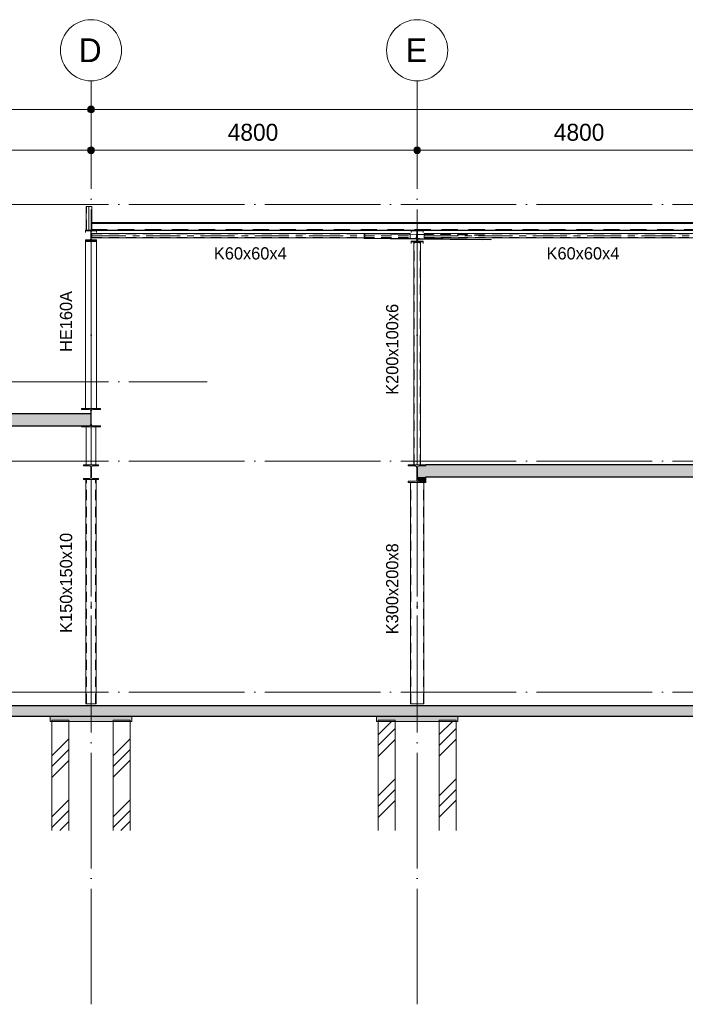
# Model space of a CAD drawing. Header units: millimetres. Extents: x -1359 to 538036, y -4592 to 9900.
# Tile 2 of 43: x 18350 to 28147, y -4592 to 9900. Entities that reach past the tile are written whole.
import ezdxf

# ---------------------------------------------------------------- set-up
doc = ezdxf.new("R2010")
doc.units = ezdxf.units.MM
for name, pattern in [('Overhead', [396.875, 238.125, -158.75]), ('WSP_hartlijn', [800, 500, -100, 100, -100]), ('WSP_hhidden', [250, 150, -100]), ('WSP_stramienlijn', [2000, 1700, -150, 0, -150])]:
    doc.linetypes.add(name, pattern=pattern)
for name, color, linetype, lineweight in [('00_algemeen - 0_18mm', 1, 'Continuous', 13), ('00_algemeen - hartlijn', 7, 'WSP_hartlijn', 13), ('00_algemeen - hhidden - 0_13mm', 7, 'WSP_hhidden', 13), ('00_algemeen - overhead', 7, 'Overhead', 13), ('00_maatvoering', 8, 'Continuous', 13), ('00_maatvoering-100', 8, 'Continuous', 13), ('07_stramien', 4, 'Continuous', 13), ('07_stramien - levels', 7, 'Continuous', 13), ('16_funderingsconstructies', 2, 'Continuous', 18), ('17_paalfunderingen - prefab', 2, 'Continuous', 18), ('23_vloeren', 2, 'Continuous', 18), ('23_vloeren - hatch', 1, 'Continuous', 18), ('23_vloeren -cut-', 3, 'Continuous', 25), ('28_hoofddraagconstructies - kolommen en liggers', 1, 'Continuous', 13), ('28_hoofddraagconstructies - kolommen en liggers - staal', 1, 'Continuous', 13), ('28_hoofddraagconstructies - kolommen en liggers - staal -cut-', 2, 'Continuous', 13), ('28_hoofddraagconstructies - tags', 7, 'Continuous', 18)]:
    doc.layers.add(name, color=color, linetype=linetype, lineweight=lineweight)
doc.layers.add('16_funderingsconstructies - voeten en balken', color=2, linetype='Continuous')
doc.styles.add('Revittext', font='txt', dxfattribs={"height": 250})
doc.styles.add('Revittext_1', font='txt', dxfattribs={"height": 180})
doc.styles.add('Revittext_2', font='txt', dxfattribs={"height": 350})
doc.dimstyles.new('WSP_25_-_transparant', dxfattribs={"dimscale": 304.8, "dimtxt": 252.223969, "dimasz": 1.312336, "dimexe": 0.656168, "dimexo": 0.0625, "dimgap": 0.213255, "dimtad": 1, "dimdec": 0, "dimzin": 0, "dimdsep": 46, "dimtxsty": 'Revittext', "dimblk1": 'DOTSMALL', "dimblk2": 'DOTSMALL', "dimsah": 1, "dimcen": 0.09, "dimdle": 0.656168, "dimazin": 0, "dimtfac": 1, "dimtdec": 4, "dimtix": 1, "dimtmove": 0, "dimatfit": 3, "dimfxl": 0.656168, "dimfxlon": 1, "dimtvp": 1, "dimtolj": 1, "dimtzin": 0, "dimarcsym": 2})
pattern_1 = [(45, (9142.7, 0), (-449.013, 449.013), []), (45, (9301.45, 0), (0, 898.026), []), (45, (8983.95, 0), (0, 898.026), [])]

# ---------------------------------------------------------------- blocks, each defined once
blk = doc.blocks.new('28_WSP_SC_staal - RHS v18-0 - RHSH 300x200x8 - S275-1336330-as 2')
at = {"layer": '00_algemeen - hartlijn'}
blk.add_line((33800, -170), (33800, 3090), dxfattribs=at)
at = {"layer": '00_algemeen - hhidden - 0_13mm'}
for p, q in [((33708, -170), (33708, 3090)), ((33892, -170), (33892, 3090))]:
    blk.add_line(p, q, dxfattribs=at)
blk = doc.blocks.new('28_WSP_SC_staal - RHS v18-0 - SHSH 150x150x10 - S275-1181202-as 2')
at = {"layer": '00_algemeen - hartlijn'}
blk.add_line((19400, -170), (19400, 3130), dxfattribs=at)
at = {"layer": '00_algemeen - hhidden - 0_13mm'}
for p, q in [((19335, -170), (19335, 3130)), ((19465, -170), (19465, 3130))]:
    blk.add_line(p, q, dxfattribs=at)
blk = doc.blocks.new('28_WSP_SC_staal - RHS v18-0 - RHSH 200x100x6 - S275-1336391-as 2')
at = {"layer": '00_algemeen - hartlijn'}
blk.add_line((29000, 3350), (29000, 6618), dxfattribs=at)
at = {"layer": '00_algemeen - hhidden - 0_13mm'}
for p, q in [((28956, 3350), (28956, 6618)), ((29044, 3350), (29044, 6618))]:
    blk.add_line(p, q, dxfattribs=at)
blk = doc.blocks.new('28_WSP_SC_staal - HE v21-0 - HE140A - S235-1337789-as 2')
at = {"layer": '00_algemeen - hartlijn'}
blk.add_line((19400, 3350), (19400, 3907), dxfattribs=at)
blk = doc.blocks.new('28_WSP_SC_staal - HE v21-0 - HE160A - S235-1384853-as 2')
at = {"layer": '00_algemeen - hartlijn'}
blk.add_line((19400, 4177), (19400, 6637), dxfattribs=at)
blk = doc.blocks.new('Floors 4 - Floors 4-1342340-as 2')
at = {"layer": '23_vloeren - hatch', "linetype": 'WSP_hhidden', "lineweight": 13}
blk.add_hatch(color=256, dxfattribs=at).paths.add_polyline_path([(24229, 3107), (24330, 3107), (24330, 3170), (24205, 3170), (24205, 3131), (24208, 3119), (24217, 3111)])
at = {"layer": '23_vloeren -cut-'}
for p, q in [((24205, 3170), (24205, 3131)), ((24229, 3107), (24330, 3107)), ((24330, 3107), (24330, 3170))]:
    blk.add_line(p, q, dxfattribs=at)
blk.add_arc((24229, 3131), 24, 180, 270, dxfattribs=at)
blk = doc.blocks.new('17_WSP_FD_prefab - fundatiepaal v18-0 - 250x250-V5-as 2')
at = {"layer": '16_funderingsconstructies', "lineweight": 13}
h = blk.add_hatch(dxfattribs=at)
h.set_pattern_fill('FP_1', color=50, style=0, pattern_type=2)
h.set_pattern_definition(pattern_1)
h.paths.add_polyline_path([(24775, -2033), (24775, -430), (24525, -430), (24525, -2033)])
at = {"layer": '16_funderingsconstructies', "color": 135, "lineweight": 13}
for p, q in [((24525, -430), (24525, -410)), ((24775, -410), (24525, -410)), ((24775, -410), (24775, -430))]:
    blk.add_line(p, q, dxfattribs=at)
at = {"layer": '17_paalfunderingen - prefab', "color": 55}
for p, q in [((24525, -2033), (24525, -430)), ((24775, -430), (24775, -2033))]:
    blk.add_line(p, q, dxfattribs=at)
blk = doc.blocks.new('17_WSP_FD_prefab - fundatiepaal v18-0 - 250x250-V6-as 2')
at = {"layer": '16_funderingsconstructies', "lineweight": 13}
h = blk.add_hatch(dxfattribs=at)
h.set_pattern_fill('FP_1', color=50, style=0, pattern_type=2)
h.set_pattern_definition(pattern_1)
h.paths.add_polyline_path([(23875, -2033), (23875, -430), (23625, -430), (23625, -2033)])
at = {"layer": '16_funderingsconstructies', "color": 135, "lineweight": 13}
for p, q in [((23625, -430), (23625, -410)), ((23875, -410), (23625, -410)), ((23875, -410), (23875, -430))]:
    blk.add_line(p, q, dxfattribs=at)
at = {"layer": '17_paalfunderingen - prefab', "color": 55}
for p, q in [((23625, -2033), (23625, -430)), ((23875, -430), (23875, -2033))]:
    blk.add_line(p, q, dxfattribs=at)
blk = doc.blocks.new('17_WSP_FD_prefab - fundatiepaal v18-0 - 250x250-V7-as 2')
at = {"layer": '16_funderingsconstructies', "lineweight": 13}
h = blk.add_hatch(dxfattribs=at)
h.set_pattern_fill('FP_1', color=50, style=0, pattern_type=2)
h.set_pattern_definition(pattern_1)
h.paths.add_polyline_path([(19725, -2033), (19975, -2033), (19975, -430), (19725, -430), (19725, -513)])
at = {"layer": '16_funderingsconstructies', "color": 135, "lineweight": 13}
for p, q in [((19725, -430), (19725, -410)), ((19975, -410), (19725, -410)), ((19975, -410), (19975, -430))]:
    blk.add_line(p, q, dxfattribs=at)
at = {"layer": '17_paalfunderingen - prefab', "color": 55}
for p, q in [((19725, -2033), (19725, -430)), ((19975, -430), (19975, -2033))]:
    blk.add_line(p, q, dxfattribs=at)
blk = doc.blocks.new('17_WSP_FD_prefab - fundatiepaal v18-0 - 250x250-V8-as 2')
at = {"layer": '16_funderingsconstructies', "lineweight": 13}
h = blk.add_hatch(dxfattribs=at)
h.set_pattern_fill('FP_1', color=50, style=0, pattern_type=2)
h.set_pattern_definition(pattern_1)
h.paths.add_polyline_path([(19075, -2033), (19075, -430), (18825, -430), (18825, -2033)])
at = {"layer": '16_funderingsconstructies', "color": 135, "lineweight": 13}
for p, q in [((18825, -430), (18825, -410)), ((19075, -410), (18825, -410)), ((19075, -410), (19075, -430))]:
    blk.add_line(p, q, dxfattribs=at)
at = {"layer": '17_paalfunderingen - prefab', "color": 55}
for p, q in [((18825, -2033), (18825, -430)), ((19075, -430), (19075, -2033))]:
    blk.add_line(p, q, dxfattribs=at)
blk = doc.blocks.new('28_WSP_SF_staal - RHS v18-0 - SHSC 60x60x4 - S275-1328987-as 2')
at = {"layer": '00_algemeen - hartlijn'}
blk.add_line((24303, 6721), (28997, 6721), dxfattribs=at)
at = {"layer": '00_algemeen - hhidden - 0_13mm'}
for p, q in [((24303, 6747), (28997, 6747)), ((24303, 6695), (28997, 6695))]:
    blk.add_line(p, q, dxfattribs=at)
at = {"layer": '28_hoofddraagconstructies - kolommen en liggers', "linetype": 'WSP_hhidden'}
for p, q in [((29000, 6751), (28997, 6751)), ((28997, 6747), (29000, 6747)), ((28997, 6721), (29000, 6721)), ((28997, 6695), (29000, 6695)), ((28997, 6691), (29000, 6691)), ((29000, 6751), (29000, 6743)), ((29000, 6743), (29000, 6699)), ((29000, 6699), (29000, 6691))]:
    blk.add_line(p, q, dxfattribs=at)
at = {"layer": '28_hoofddraagconstructies - kolommen en liggers - staal'}
for p, q in [((28997, 6751), (24303, 6751)), ((24303, 6743), (24303, 6751)), ((24303, 6699), (24303, 6743)), ((24303, 6691), (24303, 6699)), ((24303, 6691), (28997, 6691))]:
    blk.add_line(p, q, dxfattribs=at)
blk = doc.blocks.new('28_WSP_SF_staal - RHS v18-0 - SHSC 60x60x4 - S275-1328988-as 2')
at = {"layer": '00_algemeen - hartlijn'}
blk.add_line((19413, 6721), (23422, 6721), dxfattribs=at)
at = {"layer": '00_algemeen - hhidden - 0_13mm'}
for p, q in [((19413, 6747), (23422, 6747)), ((19413, 6695), (23422, 6695)), ((23430, 6747), (23432, 6747)), ((23659, 6747), (24097, 6747))]:
    blk.add_line(p, q, dxfattribs=at)
at = {"layer": '28_hoofddraagconstructies - kolommen en liggers', "linetype": 'WSP_hhidden'}
for p, q in [((23422, 6747), (23430, 6747)), ((23422, 6721), (24097, 6721)), ((23422, 6695), (24097, 6695)), ((23422, 6691), (24097, 6691)), ((23432, 6747), (23652, 6747)), ((24097, 6741), (24097, 6699)), ((24097, 6699), (24097, 6691))]:
    blk.add_line(p, q, dxfattribs=at)
at = {"layer": '28_hoofddraagconstructies - kolommen en liggers - staal'}
for p, q in [((24097, 6751), (19413, 6751)), ((19413, 6743), (19413, 6751)), ((19413, 6699), (19413, 6743)), ((19413, 6691), (19413, 6699)), ((19413, 6691), (23422, 6691)), ((24097, 6751), (24097, 6743)), ((24097, 6743), (24097, 6741))]:
    blk.add_line(p, q, dxfattribs=at)
blk = doc.blocks.new('28_WSP_SC_staal - RHS v18-0 - SHSC 80x80x4 - S275-1199850-as 2')
at = {"layer": '00_algemeen - hartlijn'}
blk.add_line((19370, 6803), (19370, 7150), dxfattribs=at)
at = {"layer": '00_algemeen - hhidden - 0_13mm'}
for p, q in [((19334, 6803), (19334, 7150)), ((19406, 6911), (19406, 7150))]:
    blk.add_line(p, q, dxfattribs=at)
at = {"layer": '28_hoofddraagconstructies - kolommen en liggers', "linetype": 'WSP_hhidden'}
for p, q in [((19406, 6791), (19406, 6911)), ((19334, 6791), (19334, 6803)), ((19370, 6791), (19370, 6803))]:
    blk.add_line(p, q, dxfattribs=at)
blk = doc.blocks.new('28_WSP_SF_staal - HFL v21-0 - Lequ 70x70x7-1304526-as 2')
at = {"layer": '28_hoofddraagconstructies - kolommen en liggers', "linetype": 'WSP_hhidden'}
blk.add_hatch(color=256, dxfattribs=at).paths.add_polyline_path([(23521, 6679), (23521, 6681), (23516, 6686), (23515, 6686), (23439, 6687), (23435, 6690), (23432, 6694), (23432, 6696), (23432, 6745), (23426, 6750), (23422, 6750), (23422, 6680), (23464, 6679)])
for p, q in [((23445, 6686), (23442, 6687)), ((24203, 6678), (24197, 6678)), ((24203, 6671), (24197, 6671)), ((24235, 6670), (24233, 6670)), ((24235, 6673), (24235, 6670))]:
    blk.add_line(p, q, dxfattribs=at)
for centre, major_axis, start_param, end_param in [((24197, 6686), (0.11, 9), 2.364807, 3.021764), ((24232, 6673), (0.05, 4.5), 4.721002, 6.283185)]:
    blk.add_ellipse(centre, major_axis=major_axis, ratio=0.707081, start_param=start_param, end_param=end_param, dxfattribs=at)
at = {"layer": '28_hoofddraagconstructies - kolommen en liggers - staal'}
for p, q in [((24185, 6670), (23422, 6680)), ((24188, 6740), (23426, 6750)), ((24197, 6678), (23515, 6686)), ((24197, 6671), (23521, 6679)), ((24197, 6670), (24185, 6670)), ((24191, 6736), (24190, 6686)), ((24232, 6677), (24203, 6678)), ((24233, 6670), (24203, 6671))]:
    blk.add_line(p, q, dxfattribs=at)
for centre, major_axis, start_param, end_param in [((24188, 6736), (0.05, 4.5), 4.721002, 6.283185), ((24197, 6686), (0.11, 9), 1.579409, 2.364807)]:
    blk.add_ellipse(centre, major_axis=major_axis, ratio=0.707081, start_param=start_param, end_param=end_param, dxfattribs=at)
at = {"layer": '28_hoofddraagconstructies - kolommen en liggers - staal -cut-'}
for p, q in [((23426, 6750), (23422, 6750)), ((23422, 6750), (23422, 6680)), ((23422, 6680), (23521, 6679)), ((23432, 6696), (23432, 6745)), ((23515, 6686), (23445, 6686)), ((23521, 6679), (23521, 6681))]:
    blk.add_line(p, q, dxfattribs=at)
at = {"layer": '28_hoofddraagconstructies - kolommen en liggers - staal -cut-', "flags": 128}
for points in [[(23432, 6745), (23432, 6746), (23431, 6747), (23431, 6748), (23430, 6749), (23428, 6749), (23427, 6749), (23426, 6750)], [(23442, 6687), (23439, 6687), (23437, 6688), (23435, 6690), (23433, 6692), (23432, 6694), (23432, 6696)], [(23521, 6681), (23521, 6683), (23521, 6683), (23520, 6684), (23519, 6685), (23518, 6686), (23516, 6686), (23515, 6686)]]:
    blk.add_lwpolyline(points, dxfattribs=at)
blk = doc.blocks.new('28_WSP_SF_staal - HFL v21-0 - Lequ 70x70x7-1304589-as 2')
at = {"layer": '28_hoofddraagconstructies - kolommen en liggers', "linetype": 'WSP_hhidden'}
for p, q in [((24188, 6740), (24187, 6670)), ((24203, 6740), (24197, 6740)), ((24227, 6677), (24197, 6677)), ((24197, 6670), (24203, 6670)), ((24203, 6670), (24197, 6670)), ((24229, 6670), (24229, 6673)), ((25189, 6729), (24303, 6739))]:
    blk.add_line(p, q, dxfattribs=at)
for centre, major_axis, start_param, end_param in [((24197, 6686), (0.1, 9), 2.362944, 3.148342), ((24227, 6673), (0.05, 4.5), 5.504556, 6.283185), ((24227, 6673), (0.05, 4.5), 4.719139, 5.504537)]:
    blk.add_ellipse(centre, major_axis=major_axis, ratio=0.599976, start_param=start_param, end_param=end_param, dxfattribs=at)
at = {"layer": '28_hoofddraagconstructies - kolommen en liggers - staal'}
for p, q in [((24189, 6740), (24188, 6740)), ((24197, 6740), (24189, 6740)), ((24197, 6670), (24191, 6670)), ((24192, 6686), (24192, 6736)), ((24303, 6739), (24203, 6740)), ((24203, 6670), (24229, 6670)), ((25167, 6659), (24203, 6670)), ((25294, 6665), (24227, 6677)), ((25284, 6658), (24229, 6670))]:
    blk.add_line(p, q, dxfattribs=at)
for centre, major_axis, start_param, end_param in [((24189, 6736), (0.05, 4.5), 5.504556, 6.283185), ((24189, 6736), (0.05, 4.5), 4.719139, 5.504537), ((24197, 6686), (0.1, 9), 1.577546, 2.362944)]:
    blk.add_ellipse(centre, major_axis=major_axis, ratio=0.599976, start_param=start_param, end_param=end_param, dxfattribs=at)
blk = doc.blocks.new('Grid - Stramienbol 9_0mm-3500-as 2')
at = {"layer": '07_stramien'}
blk.add_circle((5000, 9450), 450, dxfattribs=at)
blk = doc.blocks.new('DIMBLOCK3-as 2')
at = {"layer": '00_maatvoering-100'}
h = blk.add_hatch(color=256, dxfattribs=at)
edge = h.paths.add_edge_path()
edge.add_arc((14600, 7979), 50, 0, 360)
h = blk.add_hatch(color=256, dxfattribs=at)
edge = h.paths.add_edge_path()
edge.add_arc((19400, 7979), 50, 0, 360)
for p, q in [((14600, 8179), (14600, 7779)), ((14600, 7979), (14600, 8179)), ((19400, 8179), (19400, 7779)), ((19400, 7979), (19400, 8179)), ((14600, 7979), (19400, 7979))]:
    blk.add_line(p, q, dxfattribs=at)
for centre in [(14600, 7979), (19400, 7979)]:
    blk.add_circle(centre, 50, dxfattribs=at)
at = {"layer": '00_maatvoering-100', "color": 0, "insert": (16612, 8368), "char_height": 250, "width": 931.29, "attachment_point": 1, "line_spacing_factor": 0.931288, "style": 'Revittext'}
blk.add_mtext('4800', dxfattribs=at)
blk = doc.blocks.new('_DotSmall')
at = {"color": 0, "linetype": 'ByBlock', "const_width": 0.5}
blk.add_lwpolyline([(-0.0625, 0, 1), (0.0625, 0, 1)], format="xyb", close=True, dxfattribs=at)
blk = doc.blocks.new('DIMBLOCK4-as 2')
at = {"layer": '00_maatvoering-100'}
h = blk.add_hatch(color=256, dxfattribs=at)
edge = h.paths.add_edge_path()
edge.add_arc((19400, 7979), 50, 0, 360)
h = blk.add_hatch(color=256, dxfattribs=at)
edge = h.paths.add_edge_path()
edge.add_arc((24200, 7979), 50, 0, 360)
for p, q in [((19400, 8179), (19400, 7779)), ((19400, 7979), (19400, 8179)), ((24200, 8179), (24200, 7779)), ((24200, 7979), (24200, 8179)), ((19400, 7979), (24200, 7979))]:
    blk.add_line(p, q, dxfattribs=at)
for centre in [(19400, 7979), (24200, 7979)]:
    blk.add_circle(centre, 50, dxfattribs=at)
at = {"layer": '00_maatvoering-100', "color": 0, "insert": (21412, 8368), "char_height": 250, "width": 931.29, "attachment_point": 1, "line_spacing_factor": 0.931288, "style": 'Revittext'}
blk.add_mtext('4800', dxfattribs=at)
blk = doc.blocks.new('DIMBLOCK5-as 2')
at = {"layer": '00_maatvoering-100'}
h = blk.add_hatch(color=256, dxfattribs=at)
edge = h.paths.add_edge_path()
edge.add_arc((24200, 7979), 50, 0, 360)
h = blk.add_hatch(color=256, dxfattribs=at)
edge = h.paths.add_edge_path()
edge.add_arc((29000, 7979), 50, 0, 360)
for p, q in [((24200, 8179), (24200, 7779)), ((24200, 7979), (24200, 8179)), ((29000, 8179), (29000, 7779)), ((29000, 7979), (29000, 8179)), ((24200, 7979), (29000, 7979))]:
    blk.add_line(p, q, dxfattribs=at)
for centre in [(24200, 7979), (29000, 7979)]:
    blk.add_circle(centre, 50, dxfattribs=at)
at = {"layer": '00_maatvoering-100', "color": 0, "insert": (26212, 8368), "char_height": 250, "width": 931.29, "attachment_point": 1, "line_spacing_factor": 0.931288, "style": 'Revittext'}
blk.add_mtext('4800', dxfattribs=at)
blk = doc.blocks.new('DIMBLOCK10-as 2')
at = {"layer": '00_maatvoering-100'}
h = blk.add_hatch(color=256, dxfattribs=at)
edge = h.paths.add_edge_path()
edge.add_arc((5000, 8579), 50, 0, 360)
h = blk.add_hatch(color=256, dxfattribs=at)
edge = h.paths.add_edge_path()
edge.add_arc((19400, 8579), 50, 0, 360)
for p, q in [((5000, 8779), (5000, 8379)), ((5000, 8579), (5000, 8779)), ((19400, 8779), (19400, 8379)), ((19400, 8579), (19400, 8779)), ((4800, 8579), (19400, 8579))]:
    blk.add_line(p, q, dxfattribs=at)
for centre in [(5000, 8579), (19400, 8579)]:
    blk.add_circle(centre, 50, dxfattribs=at)
at = {"layer": '00_maatvoering-100', "color": 0, "insert": (11715, 8968), "char_height": 250, "width": 1164.11, "attachment_point": 1, "line_spacing_factor": 0.931288, "style": 'Revittext'}
blk.add_mtext('14400', dxfattribs=at)
blk = doc.blocks.new('DIMBLOCK11-as 2')
at = {"layer": '00_maatvoering-100'}
h = blk.add_hatch(color=256, dxfattribs=at)
edge = h.paths.add_edge_path()
edge.add_arc((19400, 8579), 50, 0, 360)
h = blk.add_hatch(color=256, dxfattribs=at)
edge = h.paths.add_edge_path()
edge.add_arc((38600, 8579), 50, 0, 360)
for p, q in [((19400, 8779), (19400, 8379)), ((19400, 8579), (19400, 8779)), ((38600, 8779), (38600, 8379)), ((38600, 8579), (38600, 8779)), ((19400, 8579), (38800, 8579))]:
    blk.add_line(p, q, dxfattribs=at)
for centre in [(19400, 8579), (38600, 8579)]:
    blk.add_circle(centre, 50, dxfattribs=at)
at = {"layer": '00_maatvoering-100', "color": 0, "insert": (28515, 8968), "char_height": 250, "width": 1164.11, "attachment_point": 1, "line_spacing_factor": 0.931288, "style": 'Revittext'}
blk.add_mtext('19200', dxfattribs=at)

msp = doc.modelspace()

# ---------------------------------------------------------------- hatches: boundary and pattern name
at = {"layer": '16_funderingsconstructies - voeten en balken'}
for points in [[(19188.9, -430), (20000, -430), (20000, -350), (18800, -350), (18800, -430)], [(24351.4, -430), (24800, -430), (24800, -350), (23600, -350), (23600, -430), (23706.1, -430)]]:
    msp.add_hatch(color=50, dxfattribs=at).paths.add_polyline_path(points)
at = {"layer": '23_vloeren - hatch'}
h = msp.add_hatch(color=256, dxfattribs=at)
h.paths.add_polyline_path([(14605.2, 3920), (19372, 3920), (19384, 3923.2), (19392.8, 3932), (19396, 3944), (19396, 4100), (14740, 4100), (14740, 4082), (14629.2, 4082), (14617.2, 4078.8), (14608.5, 4070), (14605.2, 4058), (14605.2, 4044.3)])
h.paths.add_polyline_path([(5026, 3920), (9794.5, 3920), (9794.5, 4054), (9790.9, 4067.5), (9781, 4077.4), (9767.5, 4081), (9650, 4081), (9650, 4100), (5005, 4100), (5005, 3941), (5007.8, 3930.5), (5015.5, 3922.8)])
h.paths.add_polyline_path([(9805.5, 3920), (14594.7, 3920), (14594.7, 4058), (14591.5, 4070), (14582.7, 4078.8), (14570.7, 4082), (14460, 4082), (14460, 4100), (9950, 4100), (9950, 4081), (9832.5, 4081), (9819, 4077.4), (9809.1, 4067.5), (9805.5, 4054), (9805.5, 4044.3)])
h = msp.add_hatch(color=256, dxfattribs=at)
h.paths.add_polyline_path([(32095.2, 3170), (33795, 3170), (33795, 3308.5), (33791.8, 3320.5), (33783, 3329.3), (33771, 3332.5), (33670, 3332.5), (33670, 3350), (29130, 3350), (29130, 3332.5), (29029, 3332.5), (29017, 3329.3), (29008.2, 3320.5), (29005, 3308.5), (29005, 3170), (29514, 3170)])
h.paths.add_polyline_path([(24351.4, 3170), (28995, 3170), (28995, 3308.5), (28991.8, 3320.5), (28983, 3329.3), (28971, 3332.5), (28870, 3332.5), (28870, 3350), (24330, 3350), (24330, 3332.5), (24229, 3332.5), (24217, 3329.3), (24208.2, 3320.5), (24205, 3308.5), (24205, 3170)])
h.paths.add_polyline_path([(38595.2, 3170), (38595.2, 3316), (38590, 3328.7), (38577.2, 3334), (38490, 3334), (38490, 3350), (33930, 3350), (33930, 3332.5), (33829, 3332.5), (33817, 3329.3), (33808.2, 3320.5), (33805, 3308.5), (33805, 3170), (38548.4, 3170)])
msp.add_hatch(color=10, dxfattribs=at).paths.add_polyline_path([(38600, -350), (38700, -350), (38700, -200), (4900, -200), (4900, -350), (37257.7, -350)])
at = {"layer": '28_hoofddraagconstructies - kolommen en liggers - staal'}
for points in [[(19350.3, 6651.1), (19480, 6651.1), (19480, 6660.1), (19414.7, 6660.5), (19408.6, 6663.4), (19404.5, 6668.6), (19403, 6675.1), (19403.4, 6782.4), (19406.3, 6788.5), (19411.5, 6792.6), (19418, 6794.1), (19480, 6794.1), (19480, 6803.1), (19320, 6803.1), (19320, 6794.1), (19385.3, 6793.7), (19391.4, 6790.8), (19395.5, 6785.6), (19397, 6779.1), (19396.6, 6671.8), (19393.7, 6665.7), (19388.5, 6661.6), (19382, 6660.1), (19320, 6660.1), (19320, 6651.1)], [(24110, 6632.1), (24290, 6632.1), (24290, 6641.6), (24214.7, 6642), (24208.6, 6644.9), (24204.5, 6650.1), (24203, 6656.6), (24203.4, 6781.9), (24206.3, 6788), (24211.5, 6792.1), (24218, 6793.6), (24290, 6793.6), (24290, 6803.1), (24110, 6803.1), (24110, 6793.6), (24185.3, 6793.2), (24191.4, 6790.3), (24195.5, 6785.1), (24197, 6778.6), (24196.6, 6653.3), (24193.7, 6647.2), (24188.5, 6643.1), (24182, 6641.6), (24110, 6641.6)], [(19260, 3907), (19540, 3907), (19540, 3920), (19428, 3920), (19416, 3923.2), (19407.2, 3932), (19404, 3944), (19404, 4140), (19407.2, 4152), (19416, 4160.8), (19428, 4164), (19540, 4164), (19540, 4177), (19260, 4177), (19260, 4164), (19372, 4164), (19384, 4160.8), (19392.8, 4152), (19396, 4140), (19396, 3944), (19392.8, 3932), (19384, 3923.2), (19372, 3920), (19260, 3920)], [(19290, 3130), (19510, 3130), (19510, 3146), (19422.7, 3146), (19410, 3151.3), (19404.7, 3164), (19404.7, 3316), (19410, 3328.7), (19422.7, 3334), (19510, 3334), (19510, 3350), (19290, 3350), (19290, 3334), (19377.2, 3334), (19390, 3328.7), (19395.2, 3316), (19395.2, 3164), (19390, 3151.3), (19377.2, 3146), (19290, 3146)], [(24190.1, 3090), (24330, 3090), (24330, 3107.5), (24229, 3107.5), (24217, 3110.7), (24208.2, 3119.5), (24205, 3131.5), (24205, 3308.5), (24208.2, 3320.5), (24217, 3329.3), (24229, 3332.5), (24330, 3332.5), (24330, 3350), (24070, 3350), (24070, 3332.5), (24171, 3332.5), (24183, 3329.3), (24191.8, 3320.5), (24195, 3308.5), (24195, 3131.5), (24191.8, 3119.5), (24183, 3110.7), (24171, 3107.5), (24070, 3107.5), (24070, 3090)]]:
    msp.add_hatch(color=256, dxfattribs=at).paths.add_polyline_path(points)

# ---------------------------------------------------------------- linework, layer by layer
at = {"layer": '00_algemeen - 0_18mm'}
msp.add_line((19400, 6900.4), (38600, 6900.4), dxfattribs=at)
at = {"layer": '00_algemeen - overhead'}
msp.add_line((19400, 6814), (38600, 6814), dxfattribs=at)
at = {"layer": '07_stramien', "linetype": 'WSP_stramienlijn'}
for p, q in [((19400, -4592.4), (19400, 9000)), ((24200, -4592.4), (24200, 9000))]:
    msp.add_line(p, q, dxfattribs=at)
at = {"layer": '07_stramien - levels', "linetype": 'WSP_stramienlijn'}
for p, q in [((-42.3, 7180), (43651, 7180)), ((-42.3, 4570), (21107.7, 4570)), ((-42.3, 3400), (43651, 3400)), ((-42.3, 0), (43651, 0))]:
    msp.add_line(p, q, dxfattribs=at)
at = {"layer": '16_funderingsconstructies - voeten en balken', "color": 55, "lineweight": 18}
for p, q in [((18800, -350), (18800, -430)), ((20000, -430), (18800, -430)), ((20000, -430), (20000, -350)), ((23600, -350), (23600, -430)), ((24800, -430), (23600, -430)), ((24800, -430), (24800, -350))]:
    msp.add_line(p, q, dxfattribs=at)
at = {"layer": '23_vloeren', "linetype": 'WSP_hhidden', "lineweight": 13}
msp.add_line((19400, 6778.6), (19400, 6803.2), dxfattribs=at)
at = {"layer": '23_vloeren'}
for p, q in [((19396, 3944), (19396, 4100)), ((19260, 3920), (19372, 3920)), ((24330, 3350), (24330, 3332.5)), ((24205, 3308.5), (24205, 3170)), ((24330, 3332.5), (24229, 3332.5))]:
    msp.add_line(p, q, dxfattribs=at)
for centre, start, end in [((19372, 3944), 270, 360), ((24229, 3308.5), 90, 180)]:
    msp.add_arc(centre, 24, start, end, dxfattribs=at)
at = {"layer": '23_vloeren -cut-'}
for p, q in [((19400, 6911.2), (19400, 6803.2)), ((38600, 6911.2), (19400, 6911.2)), ((19400, 6803.2), (38600, 6803.2)), ((19396, 4100), (14740, 4100)), ((14740, 3920), (19260, 3920)), ((28870, 3350), (24330, 3350)), ((24330, 3170), (28870, 3170))]:
    msp.add_line(p, q, dxfattribs=at)
at = {"layer": '23_vloeren -cut-', "color": 8}
for p, q in [((38700, -200), (4900, -200)), ((5000, -350), (38600, -350))]:
    msp.add_line(p, q, dxfattribs=at)
at = {"layer": '28_hoofddraagconstructies - kolommen en liggers', "linetype": 'WSP_hhidden'}
for p, q in [((19410, 6791.4), (19410, 6911.2)), ((19330, 6803.1), (19330, 6791.4)), ((19338, 6791.4), (19330, 6791.4)), ((19402, 6791.4), (19338, 6791.4)), ((19396.9, 6780.7), (19397, 6779.1)), ((19410, 6791.4), (19402, 6791.4)), ((19403, 6779.1), (19403.4, 6782.4))]:
    msp.add_line(p, q, dxfattribs=at)
at = {"layer": '28_hoofddraagconstructies - kolommen en liggers', "linetype": 'WSP_hhidden', "flags": 128}
for points in [[(24191.4, 6790.3), (24193.7, 6788), (24195.5, 6785.1), (24196.6, 6781.9), (24197, 6778.6)], [(24204.5, 6785.1), (24206.3, 6788), (24208.6, 6790.3)]]:
    msp.add_lwpolyline(points, dxfattribs=at)
at = {"layer": '28_hoofddraagconstructies - kolommen en liggers - staal'}
for p, q in [((19330, 7150), (19330, 6803.1)), ((19330, 7150), (19338, 7150)), ((19338, 7150), (19402, 7150)), ((19402, 7150), (19410, 7150)), ((19410, 6911.2), (19410, 7150)), ((19320, 6794.1), (19320, 6769.4)), ((19480, 6794.1), (19480, 6769.4)), ((24110, 6768.9), (24110, 6793.6)), ((24290, 6768.9), (24290, 6793.6)), ((19320, 6651.1), (19320, 6637.5)), ((19320, 6637.5), (19480, 6637.5)), ((19320, 4177), (19320, 6637.5)), ((19480, 6651.1), (19480, 6637.5)), ((19480, 6637.5), (19480, 4177)), ((24110, 6607.4), (24110, 6632.1)), ((24150, 6618.1), (24150, 3350)), ((24159, 6618.1), (24150, 6618.1)), ((24159, 6618.1), (24241, 6618.1)), ((24241, 6618.1), (24250, 6618.1)), ((24250, 3350), (24250, 6618.1)), ((24290, 6607.4), (24290, 6632.1)), ((19396, 4100), (19396, 3944)), ((19372, 3920), (19260, 3920)), ((19330, 3350), (19330, 3907)), ((19470, 3907), (19470, 3350)), ((24330, 3332.5), (24330, 3350)), ((24205, 3170), (24205, 3308.5)), ((24229, 3332.5), (24330, 3332.5)), ((19325, 3130), (19325, -170)), ((19475, -170), (19475, 3130)), ((24100, 3090), (24100, -170)), ((24300, -170), (24300, 3090)), ((19340, -170), (19325, -170)), ((19340, -170), (19460, -170)), ((19460, -170), (19475, -170)), ((24100, -170), (24112, -170)), ((24288, -170), (24112, -170)), ((24300, -170), (24288, -170))]:
    msp.add_line(p, q, dxfattribs=at)
for centre, start, end in [((19372, 3944), 270, 0), ((24229, 3308.5), 90, 180)]:
    msp.add_arc(centre, 24, start, end, dxfattribs=at)
at = {"layer": '28_hoofddraagconstructies - kolommen en liggers - staal -cut-'}
for p, q in [((19480, 6803.1), (19320, 6803.1)), ((19320, 6803.1), (19320, 6794.1)), ((19320, 6794.1), (19382, 6794.1)), ((19397, 6779.1), (19397, 6675.1)), ((19403, 6675.1), (19403, 6779.1)), ((19418, 6794.1), (19480, 6794.1)), ((19480, 6794.1), (19480, 6803.1)), ((24110, 6803.1), (24110, 6793.6)), ((24290, 6803.1), (24110, 6803.1)), ((24110, 6793.6), (24182, 6793.6)), ((24197, 6778.6), (24197, 6656.6)), ((24203, 6656.6), (24203, 6778.6)), ((24218, 6793.6), (24290, 6793.6)), ((24290, 6793.6), (24290, 6803.1)), ((19382, 6660.1), (19320, 6660.1)), ((19320, 6660.1), (19320, 6651.1)), ((19320, 6651.1), (19480, 6651.1)), ((19480, 6660.1), (19418, 6660.1)), ((19480, 6651.1), (19480, 6660.1)), ((24182, 6641.6), (24110, 6641.6)), ((24110, 6641.6), (24110, 6632.1)), ((24110, 6632.1), (24290, 6632.1)), ((24290, 6641.6), (24218, 6641.6)), ((24290, 6632.1), (24290, 6641.6)), ((19260, 4177), (19260, 4164)), ((19540, 4177), (19260, 4177)), ((19260, 4164), (19372, 4164)), ((19396, 4140), (19396, 4100)), ((19404, 3944), (19404, 4140)), ((19428, 4164), (19540, 4164)), ((19540, 4164), (19540, 4177)), ((19260, 3920), (19260, 3907)), ((19540, 3920), (19428, 3920)), ((19540, 3907), (19540, 3920)), ((19260, 3907), (19540, 3907)), ((19510, 3350), (19290, 3350)), ((19290, 3350), (19290, 3334)), ((19290, 3334), (19377.2, 3334)), ((19422.7, 3334), (19510, 3334)), ((19510, 3334), (19510, 3350)), ((24070, 3350), (24070, 3332.5)), ((24330, 3350), (24070, 3350)), ((19395.2, 3316), (19395.2, 3164)), ((19404.7, 3164), (19404.7, 3316)), ((24070, 3332.5), (24171, 3332.5)), ((24195, 3308.5), (24195, 3131.5)), ((19377.2, 3146), (19290, 3146)), ((19290, 3146), (19290, 3130)), ((19290, 3130), (19510, 3130)), ((19510, 3146), (19422.7, 3146)), ((19510, 3130), (19510, 3146)), ((24171, 3107.5), (24070, 3107.5)), ((24070, 3107.5), (24070, 3090)), ((24070, 3090), (24330, 3090)), ((24205, 3131.5), (24205, 3170)), ((24330, 3107.5), (24229, 3107.5)), ((24330, 3090), (24330, 3107.5))]:
    msp.add_line(p, q, dxfattribs=at)
at = {"layer": '28_hoofddraagconstructies - kolommen en liggers - staal -cut-', "flags": 128}
for points in [[(19382, 6794.1), (19385.3, 6793.7), (19388.5, 6792.6), (19391.4, 6790.8), (19393.7, 6788.5), (19395.5, 6785.6), (19396.6, 6782.4), (19396.9, 6780.7)], [(19397, 6675.1), (19396.6, 6671.8), (19395.5, 6668.6), (19393.7, 6665.7), (19391.4, 6663.4), (19388.5, 6661.6), (19385.3, 6660.5), (19382, 6660.1)], [(19418, 6660.1), (19414.7, 6660.5), (19411.5, 6661.6), (19408.6, 6663.4), (19406.3, 6665.7), (19404.5, 6668.6), (19403.4, 6671.8), (19403, 6675.1)], [(19403.4, 6782.4), (19404.5, 6785.6), (19406.3, 6788.5), (19408.6, 6790.8), (19411.5, 6792.6), (19414.7, 6793.7), (19418, 6794.1)], [(24182, 6793.6), (24185.3, 6793.2), (24188.5, 6792.1), (24191.4, 6790.3)], [(24203, 6778.6), (24203.4, 6781.9), (24204.5, 6785.1)], [(24208.6, 6790.3), (24211.5, 6792.1), (24214.7, 6793.2), (24218, 6793.6)], [(24197, 6656.6), (24196.6, 6653.3), (24195.5, 6650.1), (24193.7, 6647.2), (24191.4, 6644.9), (24188.5, 6643.1), (24185.3, 6642), (24182, 6641.6)], [(24218, 6641.6), (24214.7, 6642), (24211.5, 6643.1), (24208.6, 6644.9), (24206.3, 6647.2), (24204.5, 6650.1), (24203.4, 6653.3), (24203, 6656.6)]]:
    msp.add_lwpolyline(points, dxfattribs=at)
at = {"layer": '28_hoofddraagconstructies - kolommen en liggers - staal -cut-'}
for centre, radius, start, end in [((19372, 4140), 24, 0, 90), ((19428, 4140), 24, 90, 180), ((19428, 3944), 24, 180, 270), ((19377.2, 3316), 18, 0, 90), ((19422.7, 3316), 18, 90, 180), ((24171, 3308.5), 24, 0, 90), ((19377.2, 3164), 18, 270, 0), ((19422.7, 3164), 18, 180, 270), ((24171, 3131.5), 24, 270, 0), ((24229, 3131.5), 24, 180, 270)]:
    msp.add_arc(centre, radius, start, end, dxfattribs=at)

# ---------------------------------------------------------------- block references
at = {"layer": '00_algemeen - hartlijn'}
for name in ['28_WSP_SC_staal - HE v21-0 - HE160A - S235-1384853-as 2', '28_WSP_SC_staal - HE v21-0 - HE140A - S235-1337789-as 2']:
    msp.add_blockref(name, (0, 0), dxfattribs=at)
at = {"layer": '00_algemeen - hhidden - 0_13mm'}
for name, p in [('28_WSP_SC_staal - RHS v18-0 - RHSH 200x100x6 - S275-1336391-as 2', (-4800, 0)), ('28_WSP_SC_staal - RHS v18-0 - SHSH 150x150x10 - S275-1181202-as 2', (0, 0)), ('28_WSP_SC_staal - RHS v18-0 - RHSH 300x200x8 - S275-1336330-as 2', (-9600, 0))]:
    msp.add_blockref(name, p, dxfattribs=at)
at = {"layer": '07_stramien'}
for p in [(14400, 0), (19200, 0)]:
    msp.add_blockref('Grid - Stramienbol 9_0mm-3500-as 2', p, dxfattribs=at)
at = {"layer": '16_funderingsconstructies', "color": 135, "lineweight": 13}
for name in ['17_WSP_FD_prefab - fundatiepaal v18-0 - 250x250-V8-as 2', '17_WSP_FD_prefab - fundatiepaal v18-0 - 250x250-V7-as 2', '17_WSP_FD_prefab - fundatiepaal v18-0 - 250x250-V6-as 2', '17_WSP_FD_prefab - fundatiepaal v18-0 - 250x250-V5-as 2']:
    msp.add_blockref(name, (0, 0), dxfattribs=at)
at = {"layer": '23_vloeren'}
msp.add_blockref('Floors 4 - Floors 4-1342340-as 2', (0, 0), dxfattribs=at)
at = {"layer": '28_hoofddraagconstructies - kolommen en liggers', "linetype": 'WSP_hhidden'}
for name in ['28_WSP_SC_staal - RHS v18-0 - SHSC 80x80x4 - S275-1199850-as 2', '28_WSP_SF_staal - RHS v18-0 - SHSC 60x60x4 - S275-1328988-as 2', '28_WSP_SF_staal - HFL v21-0 - Lequ 70x70x7-1304526-as 2', '28_WSP_SF_staal - HFL v21-0 - Lequ 70x70x7-1304589-as 2', '28_WSP_SF_staal - RHS v18-0 - SHSC 60x60x4 - S275-1328987-as 2']:
    msp.add_blockref(name, (0, 0), dxfattribs=at)

# ---------------------------------------------------------------- texts
at = {"layer": '07_stramien', "char_height": 350, "attachment_point": 1, "style": 'Revittext_2'}
for s, insert, width in [('D', (19217.9, 9625.6), 432.911), ('E', (24031.4, 9625.6), 400.844)]:
    msp.add_mtext(s, dxfattribs=dict(at, insert=insert, width=width))
at = {"layer": '28_hoofddraagconstructies - tags', "lineweight": 13, "insert": (21208.8, 6550.6), "char_height": 180, "width": 1314.767, "attachment_point": 1, "style": 'Revittext_1'}
msp.add_mtext('K60x60x4', dxfattribs=at)
at = {"layer": '28_hoofddraagconstructies - tags', "lineweight": 13, "insert": (26105.1, 6550.6), "char_height": 180, "width": 1314.767, "attachment_point": 1, "rotation": 0.00035, "style": 'Revittext_1'}
msp.add_mtext('K60x60x4', dxfattribs=at)
at = {"layer": '28_hoofddraagconstructies - tags', "lineweight": 13, "char_height": 180, "attachment_point": 1, "rotation": 90, "style": 'Revittext_1', "bg_fill": 3, "box_fill_scale": 1.25, "bg_fill_color": 256, "bg_fill_true_color": 13158600, "bg_fill_transparency": 0}
for s, insert, width in [('HE160A', (18942.1, 5010.2), 1122.362), ('K200x100x6', (23742.1, 4378.5), 1651.476), ('K150x150x10', (18942.1, 874.5), 1819.831), ('K300x200x8', (23742.1, 854.5), 1651.476)]:
    msp.add_mtext(s, dxfattribs=dict(at, insert=insert, width=width))

# ---------------------------------------------------------------- dimensions: what is measured, and where the dimension line sits
at = {"layer": '00_maatvoering'}
for base, p1, p2, override, picture, middle in [((19400, 8579), (5000, 8779), (19400, 8779), {"dimpost": '<>', "dimfxl": 14400}, 'DIMBLOCK10-as 2', (12200, 8771.6)), ((38600, 8579), (19400, 8779), (38600, 8779), {"dimpost": '<>', "dimfxl": 19200}, 'DIMBLOCK11-as 2', (29000, 8771.6)), ((19400, 7979), (14600, 8179), (19400, 8179), {"dimpost": '<>', "dimfxl": 4800}, 'DIMBLOCK3-as 2', (17000, 8171.6)), ((24200, 7979), (19400, 8179), (24200, 8179), {"dimpost": '<>', "dimfxl": 4800}, 'DIMBLOCK4-as 2', (21800, 8171.6)), ((29000, 7979), (24200, 8179), (29000, 8179), {"dimpost": '<>', "dimfxl": 4800}, 'DIMBLOCK5-as 2', (26600, 8171.6))]:
    dim = msp.add_linear_dim(base=base, p1=p1, p2=p2, dimstyle='WSP_25_-_transparant', override=override, dxfattribs=at)
    dim.commit()
    dim.dimension.update_dxf_attribs({"geometry": picture, "text_midpoint": middle})

doc.saveas('drawing.dxf')
